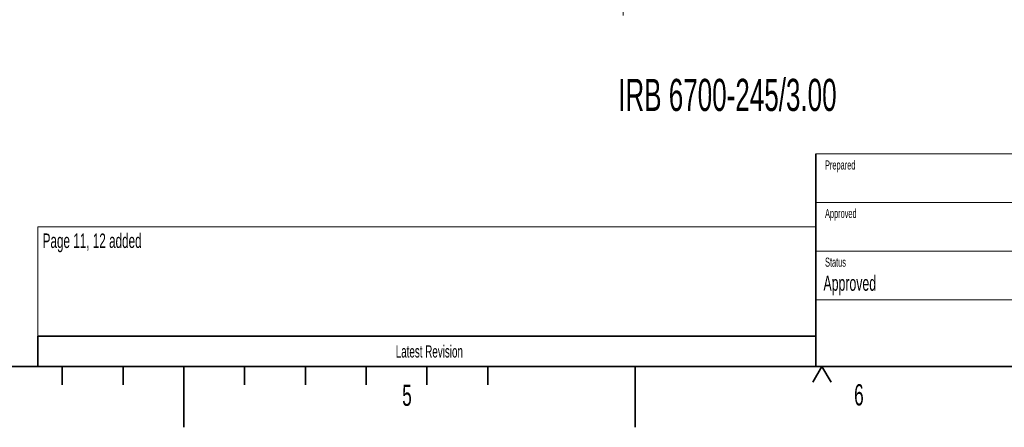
# Model space of a CAD drawing. Header units: millimetres. Extents: x 0 to 11920, y 0 to 8400.
# Tile 29 of 55: x 5440 to 8680, y 0 to 1341. Entities that reach past the tile are written whole.
import ezdxf

# ---------------------------------------------------------------- set-up
doc = ezdxf.new("R2010")
doc.units = ezdxf.units.MM
doc.header["$LTSCALE"] = 20
doc.linetypes.add('CENTERX2', pattern=[20.32, 12.7, -2.54, 2.54, -2.54])
doc.layers.add('SVART_TEXT', color=7, linetype='Continuous')
doc.styles.add('SLDTEXTSTYLE0', font='TXT', dxfattribs={"width": 0.605})
doc.dimstyles.new('SLDDIMSTYLE0', dxfattribs={"dimtxt": 70, "dimasz": 70, "dimexe": 0, "dimexo": 0.0625, "dimgap": 17.5, "dimtad": 1, "dimdec": 1, "dimrnd": 1e-09, "dimzin": 12, "dimdsep": 46, "dimtxsty": 'SLDTEXTSTYLE0', "dimsah": 1, "dimcen": 0.09, "dimadec": 0, "dimazin": 3, "dimtfac": 1, "dimtofl": 0, "dimtmove": 0, "dimatfit": 3, "dimfxl": 1, "dimfrac": 2, "dimtolj": 1, "dimtzin": 12, "dimarcsym": 0})

# ---------------------------------------------------------------- blocks, each defined once
blk = doc.blocks.new('_D_11')
at = {"color": 7, "linetype": 'Continuous', "lineweight": 0}
for p, q in [((7425.8, 3277), (7425.8, 1355.7)), ((7425.8, 1385.7), (6302.8, 1385.7)), ((7425.8, 1385.7), (7878.8, 1385.7))]:
    blk.add_line(p, q, dxfattribs=at)
at = {"color": 7, "linetype": 'Continuous', "lineweight": 18}
for points in [[(7425.8, 1385.7), (7495.8, 1375.7), (7495.8, 1395.7)], [(7878.8, 1385.7), (7808.8, 1395.7), (7808.8, 1375.7)]]:
    blk.add_solid(points, dxfattribs=at)
at = {"color": 7, "linetype": 'Continuous', "lineweight": 18, "char_height": 70, "attachment_point": 1, "style": 'SLDTEXTSTYLE0'}
for s, insert in [('453', (6302.8, 1475.9)), ('(2x M8 Through)', (6489.5, 1475.9))]:
    blk.add_mtext(s, dxfattribs=dict(at, insert=insert))

msp = doc.modelspace()

# ---------------------------------------------------------------- linework, layer by layer
at = {"color": 7, "linetype": 'Continuous', "lineweight": 18}
for p, q in [((8060, 900), (11720, 900)), ((8060, 740), (10000, 740)), ((8060, 660), (5500, 660)), ((5500, 660), (5500, 300)), ((8060, 580), (10000, 580)), ((8060, 420), (11720, 420))]:
    msp.add_line(p, q, dxfattribs=at)
at = {"color": 7, "linetype": 'Continuous', "lineweight": 35}
for p, q in [((8060, 900), (8060, 200)), ((5500, 300), (8060, 300)), ((5500, 300), (5500, 200)), ((400, 200), (11720, 200)), ((5580, 200), (5580, 140)), ((5780, 200), (5780, 140)), ((5980, 200), (5980, 0)), ((6180, 200), (6180, 140)), ((6380, 200), (6380, 140)), ((6580, 200), (6580, 140)), ((6780, 200), (6780, 140)), ((6980, 200), (6980, 140)), ((7465, 0), (7465, 200)), ((8080, 200), (8050, 148.04)), ((8080, 200), (8110, 148.04))]:
    msp.add_line(p, q, dxfattribs=at)
at = {"color": 7, "linetype": 'CENTERX2', "lineweight": 35}
msp.add_line((5980, 200), (5980, 0), dxfattribs=at)

# ---------------------------------------------------------------- texts
at = {"color": 7, "linetype": 'Continuous', "lineweight": 0, "style": 'SLDTEXTSTYLE0'}
for s, insert, char_height, attachment_point in [('Prepared', (8090.09, 878.26), 30, 1), ('Approved', (8090.09, 718.85), 30, 1), ('Page 11, 12 added', (5515.56, 637.81), 47.625, 1), ('Status', (8090.1, 558.5), 30, 1), ('Approved', (8084.94, 499.37), 50, 1), ('Latest Revision', (6787.99, 269.67), 40, 2), ('5', (6698.69, 140.64), 70, 1), ('6', (8185.72, 141.92), 70, 1)]:
    msp.add_mtext(s, dxfattribs=dict(at, insert=insert, char_height=char_height, attachment_point=attachment_point))
at = {"layer": 'SVART_TEXT', "insert": (7409.38, 1146.78), "char_height": 105.8333, "attachment_point": 1, "style": 'SLDTEXTSTYLE0'}
msp.add_mtext('IRB 6700-245/3.00', dxfattribs=at)

# ---------------------------------------------------------------- dimensions: what is measured, and where the dimension line sits
at = {"color": 7, "linetype": 'Continuous', "lineweight": 18}
dim = msp.add_linear_dim(base=(7878.8, 1385.7), p1=(7425.8, 3281.04), p2=(7878.8, 1368.86), text='<> (2x M8 Through)', dimstyle='SLDDIMSTYLE0', dxfattribs=at)
dim.commit()
dim.dimension.update_dxf_attribs({"geometry": '_D_11', "text_midpoint": (6751.74, 1385.7), "dimtype": 160})

doc.saveas('drawing.dxf')
